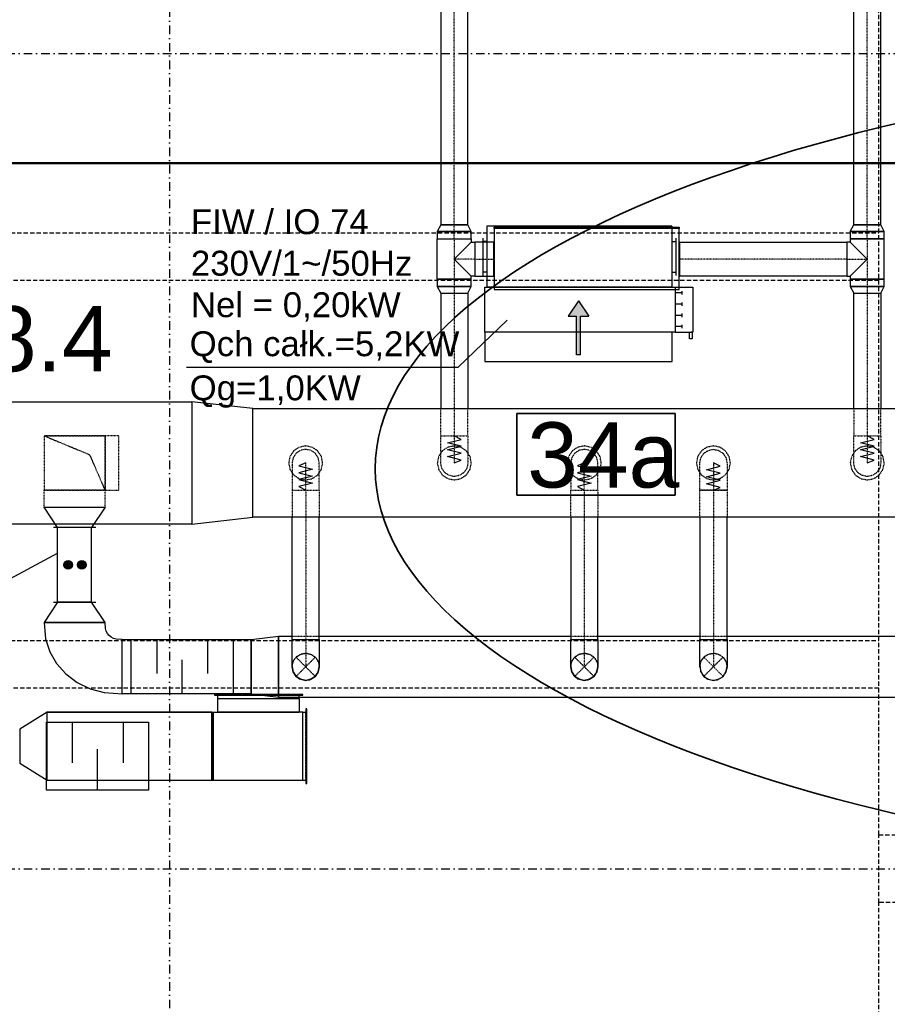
# Model space of a CAD drawing. Header units: centimetres. Extents: x -10729 to 144862, y -4437 to 43656.
# Tile 67 of 148: x 6750 to 7388, y 8500 to 9225. Entities that reach past the tile are written whole.
import ezdxf

# ---------------------------------------------------------------- set-up
doc = ezdxf.new("R2010")
doc.units = ezdxf.units.CM
doc.header["$LTSCALE"] = 0.1
for name, pattern in [('CADVENT_CENTERLINE', [9.9, 7.4, -1, 0.5, -1]), ('CADVENT_HIDDEN', [0.8, 0.25, -0.55]), ('Kondygnacja  -0_5$0$HIDDEN', [9.525, 6.35, -3.175]), ('Kondygnacja  -0_5$0$HIDDEN2', [4.7625, 3.175, -1.5875]), ('Osie rzutów$0$DASHDOT2', [12.7, 6.35, -3.175, 0, -3.175])]:
    doc.linetypes.add(name, pattern=pattern)
for name, color, linetype, lineweight in [('AU opis', 7, 'Continuous', 35), ('AU Sieć LON', 1, 'Continuous', 50), ('AU Strefa obsługiwana', 90, 'Continuous', 35), ('bgde_urządzenia', 3, 'Continuous', 30)]:
    doc.layers.add(name, color=color, linetype=linetype, lineweight=lineweight)
for name, color, linetype in [('AU Szafki Klimakonwektorów', 183, 'Continuous'), ('bgde-nawiewCEN', 7, 'Continuous'), ('bgde-nawiewDETAILS', 1, 'Continuous'), ('bgde-nawiewEXP', 1, 'Continuous'), ('bgde-nawiewHIDDEN', 1, 'Continuous'), ('bgde-wywiewEXP', 5, 'Continuous'), ('bgde-wywiewHIDDEN', 5, 'Continuous'), ('bgde_opis urządzen', 6, 'Continuous'), ('bgde_redukcja', 3, 'Continuous'), ('bgde_tlumik', 6, 'Continuous'), ('bgde_VAV', 4, 'Continuous'), ('Kondygnacja  -0_5$0$ARCH_KONSTR_POWYŻEJ RZUTU', 8, 'Kondygnacja  -0_5$0$HIDDEN'), ('Kondygnacja  -0_5$0$ARCH_KONSTR_POWYŻEJ RZUTU_IST', 8, 'Kondygnacja  -0_5$0$HIDDEN2'), ('Osie rzutów$0$ARCH_INFO_OSIE_IST', 8, 'Osie rzutów$0$DASHDOT2'), ('Osie rzutów$0$ARCH_INFO_OSIE_OPISY_IST', 8, 'Continuous')]:
    doc.layers.add(name, color=color, linetype=linetype)
doc.styles.add('Arial', font='ARIAL.TTF')

# ---------------------------------------------------------------- blocks, each defined once
blk = doc.blocks.new('Osie rzutów')
at = {"layer": 'Osie rzutów$0$ARCH_INFO_OSIE_IST', "ltscale": 10}
for p, q in [((6860, 12510), (6860, 4623.26)), ((4436.04, 9200), (15156.54, 9200)), ((4436.04, 8600), (15156.54, 8600))]:
    blk.add_line(p, q, dxfattribs=at)
blk = doc.blocks.new('Kondygnacja  -0_5$0$konstrukcja istniejąca -0.5')
at = {"layer": 'Kondygnacja  -0_5$0$ARCH_KONSTR_POWYŻEJ RZUTU_IST', "ltscale": 10}
for points in [[(7382, 8625), (7382, 9775)], [(7382, 9032.89), (6338.46, 9032.89), (6338.46, 9067.89), (7382, 9067.89)], [(7538, 8575), (7382, 8575), (7382, 8625), (7538, 8625), (7538, 8575)], [(7382, 7425), (7382, 8575)]]:
    blk.add_lwpolyline(points, dxfattribs=at)
at = {"layer": 'Kondygnacja  -0_5$0$ARCH_KONSTR_POWYŻEJ RZUTU_IST', "ltscale": 10, "elevation": 0}
blk.add_lwpolyline([(7382, 8732.89), (6338.46, 8732.89), (6338.46, 8767.89), (7382, 8767.89)], dxfattribs=at)
blk = doc.blocks.new('06')
at = {"layer": 'bgde_VAV', "color": 3, "linetype": 'Continuous', "lineweight": -2}
for p, q in [((-54870.1, 68405), (-54870.1, 68375)), ((-54320.1, 68375), (-54320.1, 68405)), ((-54870.1, 68375), (-54870.1, 68125)), ((-54320.1, 68125), (-54320.1, 68375)), ((-54870.1, 68125), (-54870.1, 68095)), ((-54320.1, 68095), (-54320.1, 68125))]:
    blk.add_line(p, q, dxfattribs=at)
at = {"layer": 'bgde_VAV', "color": 3, "linetype": 'ByBlock', "lineweight": -2}
for p, q in [((-54320.1, 68375), (-54870.1, 68375)), ((-54320.1, 68125), (-54870.1, 68125))]:
    blk.add_line(p, q, dxfattribs=at)
at = {"layer": 'bgde_VAV', "color": 3, "linetype": 'Continuous', "lineweight": -3}
for p, q in [((-54595.1, 68303.2), (-54613.9, 68329.1)), ((-54595.1, 68303.2), (-54605, 68333.7)), ((-54595.1, 68303.2), (-54595.1, 68335.2)), ((-54595.1, 68303.2), (-54585.2, 68333.7)), ((-54595.1, 68303.2), (-54576.3, 68329.1)), ((-54595.1, 68303.2), (-54627.1, 68303.2)), ((-54595.1, 68303.2), (-54625.5, 68313.1)), ((-54595.1, 68303.2), (-54625.5, 68293.3)), ((-54595.1, 68303.2), (-54621, 68322)), ((-54595.1, 68303.2), (-54621, 68284.4)), ((-54595.1, 68303.2), (-54613.9, 68277.3)), ((-54595.1, 68303.2), (-54605, 68272.8)), ((-54595.1, 68303.2), (-54569.2, 68322)), ((-54595.1, 68303.2), (-54564.7, 68313.1)), ((-54595.1, 68303.2), (-54563.1, 68303.2)), ((-54595.1, 68303.2), (-54564.7, 68293.3)), ((-54595.1, 68303.2), (-54569.2, 68284.4)), ((-54595.1, 68303.2), (-54576.3, 68277.3)), ((-54595.1, 68303.2), (-54585.2, 68272.8)), ((-54595.1, 68303.2), (-54595.1, 68271.2)), ((-54595.1, 68203.2), (-54627.1, 68203.2)), ((-54595.1, 68203.2), (-54625.5, 68213.1)), ((-54595.1, 68203.2), (-54625.5, 68193.3)), ((-54595.1, 68203.2), (-54621, 68222)), ((-54595.1, 68203.2), (-54621, 68184.4)), ((-54595.1, 68203.2), (-54613.9, 68229.1)), ((-54595.1, 68203.2), (-54613.9, 68177.3)), ((-54595.1, 68203.2), (-54605, 68233.7)), ((-54595.1, 68203.2), (-54605, 68172.8)), ((-54595.1, 68203.2), (-54595.1, 68235.2)), ((-54595.1, 68203.2), (-54585.2, 68233.7)), ((-54595.1, 68203.2), (-54576.3, 68229.1)), ((-54595.1, 68203.2), (-54569.2, 68222)), ((-54595.1, 68203.2), (-54564.7, 68213.1)), ((-54595.1, 68203.2), (-54563.1, 68203.2)), ((-54595.1, 68203.2), (-54564.7, 68193.3)), ((-54595.1, 68203.2), (-54569.2, 68184.4)), ((-54595.1, 68203.2), (-54576.3, 68177.3)), ((-54595.1, 68203.2), (-54585.2, 68172.8)), ((-54595.1, 68203.2), (-54595.1, 68171.2))]:
    blk.add_line(p, q, dxfattribs=at)
for centre in [(-54595.1, 68303.2), (-54595.1, 68203.2)]:
    blk.add_ellipse(centre, major_axis=(32, 0), ratio=1, start_param=-1.570796, end_param=4.712389, dxfattribs=at)
blk = doc.blocks.new('t16')
at = {"layer": 'bgde_tlumik'}
for p, q in [((-52686.2, 42704), (-52686.2, 42454)), ((-52311.2, 42704), (-52311.2, 42454)), ((-52498.7, 42304), (-52498.7, 42554))]:
    blk.add_line(p, q, dxfattribs=at)
blk.add_lwpolyline([(-52873.7, 42704), (-52123.7, 42704), (-52123.7, 42304), (-52873.7, 42304)], close=True, dxfattribs=at)
blk = doc.blocks.new('t17')
at = {"layer": 'bgde_tlumik'}
for p, q in [((-53308.2, 42096.5), (-53308.2, 41796.5)), ((-52933.2, 42096.5), (-52933.2, 41796.5)), ((-53120.7, 41596.5), (-53120.7, 41896.5))]:
    blk.add_line(p, q, dxfattribs=at)
blk.add_lwpolyline([(-53495.7, 42096.5), (-52745.7, 42096.5), (-52745.7, 41596.5), (-53495.7, 41596.5)], close=True, dxfattribs=at)

msp = doc.modelspace()

# ---------------------------------------------------------------- hatches: boundary and pattern name
at = {"layer": 'bgde_urządzenia'}
h = msp.add_hatch(color=256, dxfattribs=at)
h.paths.add_polyline_path([(7162.516, 8994.831), (7159.516, 8994.831), (7159.516, 9006.497), (7153.326, 9006.497), (7161.016, 9017.925), (7168.706, 9006.497), (7162.516, 9006.497)])
h.paths.add_polyline_path([(7162.516, 8978.164), (7159.516, 8978.164), (7159.516, 8994.831), (7162.516, 8994.831)])

# ---------------------------------------------------------------- linework, layer by layer
at = {"layer": 'AU opis'}
msp.add_lwpolyline([(7115.755, 8934.942), (7232.144, 8934.942), (7232.144, 8874.934), (7115.755, 8874.934)], close=True, dxfattribs=at)
at = {"layer": 'AU Sieć LON', "color": 1}
msp.add_line((7730.004, 9119.119), (6552.725, 9119.119), dxfattribs=at)
at = {"layer": 'AU Strefa obsługiwana'}
msp.add_ellipse((7856.68, 8894.326), major_axis=(845.197, 0), ratio=0.3589101, dxfattribs=at)
at = {"layer": 'bgde-nawiewCEN', "linetype": 'CADVENT_CENTERLINE', "ltscale": 0.06}
for p, q in [((7069.668, 9073.74), (7069.668, 9477.811)), ((7373.494, 9073.74), (7373.494, 9477.811)), ((7069.668, 9063.44), (7069.668, 9073.74)), ((7373.494, 9063.44), (7373.494, 9073.74)), ((7069.668, 9063.44), (7069.668, 9048.64)), ((7373.494, 9063.44), (7373.494, 9048.64)), ((7069.668, 9048.64), (7069.668, 9033.84)), ((7084.668, 9048.64), (7069.668, 9048.64)), ((7084.668, 9048.64), (7098.668, 9048.64)), ((7099.068, 9048.64), (7098.668, 9048.64)), ((7235.068, 9048.64), (7235.468, 9048.64)), ((7358.494, 9048.64), (7235.468, 9048.64)), ((7358.494, 9048.64), (7373.494, 9048.64)), ((7373.494, 9048.64), (7373.494, 9033.84)), ((7069.668, 9033.84), (7069.668, 9023.54)), ((7373.494, 9033.84), (7373.494, 9023.54)), ((7069.668, 9023.54), (7069.668, 8918.603)), ((7373.494, 9023.54), (7373.494, 8918.603)), ((7069.668, 8918.603), (7069.668, 8916.734)), ((7069.668, 8916.734), (7069.668, 8911.623)), ((7373.494, 8918.603), (7373.494, 8916.734)), ((7373.494, 8916.734), (7373.494, 8911.623)), ((7069.668, 8911.623), (7069.668, 8908.843)), ((7069.668, 8908.843), (7069.668, 8906.491)), ((7069.668, 8906.491), (7069.668, 8904.529)), ((7373.494, 8911.623), (7373.494, 8908.843)), ((7373.494, 8908.843), (7373.494, 8906.491)), ((7373.494, 8906.491), (7373.494, 8904.529)), ((6960.301, 8898.556), (6960.301, 8898.603)), ((6960.301, 8898.443), (6960.301, 8898.556)), ((6960.301, 8898.224), (6960.301, 8898.443)), ((6960.301, 8897.863), (6960.301, 8898.224)), ((6960.301, 8897.323), (6960.301, 8897.863)), ((7069.668, 8904.529), (7069.668, 8902.923)), ((7069.668, 8902.923), (7069.668, 8901.637)), ((7069.668, 8901.637), (7069.668, 8900.636)), ((7069.668, 8900.636), (7069.668, 8899.883)), ((7069.668, 8899.883), (7069.668, 8899.344)), ((7069.668, 8899.344), (7069.668, 8898.983)), ((7069.668, 8898.983), (7069.668, 8898.763)), ((7069.668, 8898.763), (7069.668, 8898.651)), ((7069.668, 8898.651), (7069.668, 8898.603)), ((7165.301, 8898.556), (7165.301, 8898.603)), ((7165.301, 8898.443), (7165.301, 8898.556)), ((7165.301, 8898.224), (7165.301, 8898.443)), ((7165.301, 8897.863), (7165.301, 8898.224)), ((7165.301, 8897.323), (7165.301, 8897.863)), ((7260.301, 8898.606), (7260.301, 8898.558)), ((7260.301, 8898.558), (7260.301, 8898.446)), ((7260.301, 8898.446), (7260.301, 8898.226)), ((7260.301, 8898.226), (7260.301, 8897.865)), ((7260.301, 8897.865), (7260.301, 8897.326)), ((7373.494, 8904.529), (7373.494, 8902.923)), ((7373.494, 8902.923), (7373.494, 8901.637)), ((7373.494, 8901.637), (7373.494, 8900.636)), ((7373.494, 8900.636), (7373.494, 8899.883)), ((7373.494, 8899.883), (7373.494, 8899.344)), ((7373.494, 8899.344), (7373.494, 8898.983)), ((7373.494, 8898.983), (7373.494, 8898.763)), ((7373.494, 8898.763), (7373.494, 8898.651)), ((7373.494, 8898.651), (7373.494, 8898.603)), ((6960.301, 8896.571), (6960.301, 8897.323)), ((6960.301, 8895.569), (6960.301, 8896.571)), ((6960.301, 8894.283), (6960.301, 8895.569)), ((6960.301, 8892.677), (6960.301, 8894.283)), ((6960.301, 8890.716), (6960.301, 8892.677)), ((6960.301, 8888.363), (6960.301, 8890.716)), ((7165.301, 8896.571), (7165.301, 8897.323)), ((7165.301, 8895.569), (7165.301, 8896.571)), ((7165.301, 8894.283), (7165.301, 8895.569)), ((7165.301, 8892.677), (7165.301, 8894.283)), ((7165.301, 8890.716), (7165.301, 8892.677)), ((7165.301, 8888.363), (7165.301, 8890.716)), ((7260.301, 8897.326), (7260.301, 8896.573)), ((7260.301, 8896.573), (7260.301, 8895.572)), ((7260.301, 8895.572), (7260.301, 8894.286)), ((7260.301, 8894.286), (7260.301, 8892.68)), ((7260.301, 8892.68), (7260.301, 8890.718)), ((7260.301, 8890.718), (7260.301, 8888.366)), ((6960.301, 8885.584), (6960.301, 8888.363)), ((6960.301, 8880.473), (6960.301, 8885.584)), ((7165.301, 8885.584), (7165.301, 8888.363)), ((7165.301, 8880.473), (7165.301, 8885.584)), ((7260.301, 8888.366), (7260.301, 8885.586)), ((7260.301, 8885.586), (7260.301, 8880.475)), ((6960.301, 8878.603), (6960.301, 8880.473)), ((6960.301, 8878.603), (6960.301, 8768.612)), ((7165.301, 8878.603), (7165.301, 8880.473)), ((7165.301, 8878.603), (7165.301, 8768.612)), ((7260.301, 8880.475), (7260.301, 8878.606)), ((7260.301, 8878.606), (7260.301, 8768.612)), ((6960.301, 8768.612), (6960.301, 8748.612)), ((7165.301, 8768.612), (7165.301, 8748.612)), ((7260.301, 8768.612), (7260.301, 8748.612))]:
    msp.add_line(p, q, dxfattribs=at)
at = {"layer": 'bgde-nawiewDETAILS', "linetype": 'CADVENT_HIDDEN', "extrusion": (1, 0, 0)}
for p in [(6767.797, 8918.598), (6812.797, 8878.598)]:
    msp.add_line(p, (6801.547, 8904.598), dxfattribs=at)
at = {"layer": 'bgde-nawiewDETAILS', "linetype": 'CADVENT_HIDDEN'}
for p, q in [((6953.23, 8741.541), (6967.372, 8755.683)), ((6953.23, 8755.683), (6967.372, 8741.541)), ((7158.23, 8741.541), (7172.372, 8755.683)), ((7158.23, 8755.683), (7172.372, 8741.541)), ((7253.23, 8741.541), (7267.372, 8755.683)), ((7253.23, 8755.683), (7267.372, 8741.541))]:
    msp.add_line(p, q, dxfattribs=at)
at = {"layer": 'bgde-nawiewEXP', "linetype": 'Continuous'}
for points in [[(7059.668, 9458.601), (7059.668, 9073.74), (7079.668, 9073.74), (7079.668, 9458.601)], [(7360.994, 9068.925), (7385.994, 9068.925), (7383.494, 9073.74), (7383.494, 9073.74), (7363.494, 9073.74), (7363.494, 9458.601)], [(7360.994, 9068.925), (7363.494, 9073.74), (7383.494, 9073.74), (7383.494, 9458.601)], [(7057.168, 9033.84), (7057.168, 9063.44), (7082.168, 9063.44), (7082.168, 9068.925), (7057.168, 9068.925), (7057.168, 9063.44), (7082.168, 9063.44), (7082.168, 9061.14)], [(7057.168, 9033.84), (7082.168, 9033.84), (7082.168, 9036.14), (7069.668, 9048.64), (7082.168, 9061.14), (7084.668, 9061.14), (7084.668, 9036.14), (7082.168, 9036.14)], [(7098.668, 9036.14), (7098.668, 9061.14), (7099.068, 9061.14)], [(7235.068, 9036.14), (7235.468, 9036.14), (7235.468, 9061.14), (7235.068, 9061.14)], [(7360.994, 9036.14), (7373.494, 9048.64), (7360.994, 9061.14)], [(7098.668, 9036.14), (7099.068, 9036.14)], [(7059.668, 9023.54), (7059.668, 8938.585)], [(7059.668, 9023.54), (7079.668, 9023.54), (7079.668, 8938.585)], [(7363.494, 8938.585), (7363.494, 9023.54), (7383.494, 9023.54), (7383.494, 8938.585)], [(7965.424, 8858.585), (6921.502, 8858.585), (6921.502, 8938.585), (7965.424, 8938.585)], [(6767.797, 8866.098), (6767.797, 8866.098), (6812.797, 8866.098), (6812.797, 8866.098)], [(6950.301, 8768.612), (6970.301, 8768.612), (6970.301, 8858.585)], [(6950.301, 8768.612), (6950.301, 8858.585)], [(7155.301, 8858.585), (7155.301, 8768.612), (7175.301, 8768.612), (7175.301, 8858.585)], [(7250.301, 8858.585), (7250.301, 8768.612), (7270.301, 8768.612), (7270.301, 8858.585)], [(6920.305, 8728.612), (6920.305, 8768.612), (6940.305, 8771.112), (6940.305, 8726.112), (7856.614, 8726.112), (7856.614, 8771.112), (7896.614, 8758.612), (7896.614, 8748.612), (7856.614, 8771.112), (7775.301, 8771.112)], [(6920.305, 8728.612), (6940.305, 8726.112), (6940.305, 8771.112), (6950.301, 8771.112)], [(6970.301, 8771.112), (7155.301, 8771.112)], [(7175.301, 8771.112), (7250.301, 8771.112)], [(7250.301, 8748.612), (7250.301, 8768.612), (7270.301, 8768.612), (7270.301, 8748.612), (7269.54, 8744.785), (7269.183, 8744.251)], [(7270.301, 8771.112), (7490.666, 8771.112)], [(6950.301, 8748.612), (6950.798, 8746.112)], [(6950.485, 8748.168), (6950.755, 8745.633), (6952.621, 8742.207), (6953.121, 8741.804)], [(6967.556, 8741.985), (6969.157, 8743.968), (6970.26, 8747.711), (6970.192, 8748.35)], [(6969.183, 8744.251), (6969.54, 8744.785), (6970.301, 8748.612)], [(7155.301, 8748.612), (7155.786, 8746.173)], [(7155.489, 8748.158), (7155.739, 8745.684), (7157.588, 8742.248), (7158.116, 8741.817)], [(7172.56, 8741.995), (7174.132, 8743.921), (7175.255, 8747.658), (7175.187, 8748.336)], [(7174.161, 8744.218), (7174.54, 8744.785), (7175.301, 8748.612)], [(7250.301, 8748.612), (7250.798, 8746.112)], [(7250.301, 8748.612), (7251.062, 8744.785), (7250.937, 8745.415)], [(7250.485, 8748.168), (7250.755, 8745.633), (7252.621, 8742.207), (7253.121, 8741.804)], [(7264.128, 8739.373), (7267.372, 8741.541), (7269.54, 8744.785), (7270.301, 8748.612)], [(7267.556, 8741.985), (7269.157, 8743.968), (7270.26, 8747.711), (7270.192, 8748.35)], [(6950.937, 8745.415), (6951.062, 8744.785), (6953.23, 8741.541), (6955.349, 8740.125)], [(6953.674, 8741.357), (6955.657, 8739.756), (6959.4, 8738.653), (6960.038, 8738.721)], [(6955.94, 8739.73), (6956.474, 8739.373), (6960.301, 8738.612), (6962.801, 8739.109)], [(6960.745, 8738.796), (6963.28, 8739.066), (6966.706, 8740.933), (6967.11, 8741.432)], [(6963.498, 8739.248), (6964.128, 8739.373), (6967.372, 8741.541), (6968.788, 8743.66)], [(7155.929, 8745.454), (7156.062, 8744.785), (7158.23, 8741.541), (7160.297, 8740.16)], [(7158.684, 8741.353), (7160.61, 8739.781), (7164.347, 8738.658), (7165.025, 8738.726)], [(7160.907, 8739.752), (7161.474, 8739.373), (7165.301, 8738.612), (7167.74, 8739.097)], [(7165.755, 8738.8), (7168.229, 8739.05), (7171.665, 8740.899), (7172.096, 8741.427)], [(7168.459, 8739.24), (7169.128, 8739.373), (7172.372, 8741.541), (7173.754, 8743.609)], [(7251.062, 8744.785), (7253.23, 8741.541), (7255.349, 8740.125)], [(7251.062, 8744.785), (7253.23, 8741.541), (7256.474, 8739.373), (7255.94, 8739.73)], [(7253.674, 8741.357), (7255.657, 8739.756), (7259.4, 8738.653), (7260.038, 8738.721)], [(7256.474, 8739.373), (7260.301, 8738.612), (7262.801, 8739.109)], [(7256.474, 8739.373), (7260.301, 8738.612), (7264.128, 8739.373), (7263.498, 8739.248)], [(7260.745, 8738.796), (7263.28, 8739.066), (7266.706, 8740.933), (7267.11, 8741.432)], [(7264.128, 8739.373), (7267.372, 8741.541), (7268.788, 8743.66)]]:
    msp.add_lwpolyline(points, dxfattribs=at)
for points in [[(7057.168, 9068.925), (7082.168, 9068.925), (7079.668, 9073.74), (7059.668, 9073.74)], [(7099.068, 9026.14), (7235.068, 9026.14), (7235.068, 9071.14), (7099.068, 9071.14), (7099.068, 9072.14), (7235.068, 9072.14), (7235.068, 9071.14), (7099.068, 9071.14)], [(7360.994, 9063.44), (7385.994, 9063.44), (7385.994, 9068.925), (7360.994, 9068.925)], [(7084.668, 9036.14), (7098.668, 9036.14), (7098.668, 9061.14), (7084.668, 9061.14), (7084.668, 9037.092)], [(7235.468, 9036.14), (7235.468, 9061.14), (7358.494, 9061.14), (7358.494, 9036.14)], [(7358.494, 9036.14), (7360.994, 9036.14), (7360.994, 9033.84), (7385.994, 9033.84), (7385.994, 9063.44), (7360.994, 9063.44), (7360.994, 9061.14), (7358.494, 9061.14), (7358.494, 9037.092)], [(7057.168, 9028.356), (7082.168, 9028.356), (7082.168, 9033.84), (7057.168, 9033.84)], [(7057.168, 9028.356), (7059.668, 9023.54), (7079.668, 9023.54), (7082.168, 9028.356), (7058.119, 9028.356)], [(7360.994, 9028.356), (7385.994, 9028.356), (7385.994, 9033.84), (7360.994, 9033.84)], [(7360.994, 9028.356), (7363.494, 9023.54), (7383.494, 9023.54), (7385.994, 9028.356), (7361.945, 9028.356)], [(6711.104, 8853.585), (6711.104, 8943.585), (6876.502, 8943.585), (6876.502, 8853.585), (6921.502, 8858.585), (6921.502, 8938.585), (6876.502, 8943.585), (6876.502, 8853.585)], [(6812.797, 8866.098), (6802.797, 8851.112), (6777.797, 8851.112), (6767.797, 8866.098)], [(6812.797, 8781.112), (6802.797, 8796.112), (6777.797, 8796.112), (6767.797, 8781.112)], [(6767.797, 8781.112), (6768.854, 8769.033), (6771.984, 8759.612), (6777.066, 8750.93), (6783.906, 8743.321), (6792.241, 8737.075), (6801.75, 8732.435), (6812.067, 8729.577), (6825.297, 8728.612), (6825.297, 8768.612), (6820.846, 8768.804), (6818.97, 8769.373), (6817.241, 8770.298), (6815.726, 8771.541), (6814.482, 8773.057), (6813.558, 8774.786), (6812.989, 8776.662), (6812.797, 8781.112), (6790.297, 8781.112)], [(6825.297, 8728.612), (6825.297, 8768.612), (6920.305, 8768.612), (6920.305, 8728.612)], [(6950.301, 8748.612), (6950.301, 8768.612), (6970.301, 8768.612), (6970.301, 8748.612), (6969.54, 8744.785), (6967.372, 8741.541), (6964.128, 8739.373), (6960.301, 8738.612), (6956.474, 8739.373), (6953.23, 8741.541), (6951.062, 8744.785)], [(7155.301, 8748.612), (7155.301, 8768.612), (7175.301, 8768.612), (7175.301, 8748.612), (7174.54, 8744.785), (7172.372, 8741.541), (7169.128, 8739.373), (7165.301, 8738.612), (7161.474, 8739.373), (7158.23, 8741.541), (7156.062, 8744.785)]]:
    msp.add_lwpolyline(points, close=True, dxfattribs=at)
at = {"layer": 'bgde-nawiewHIDDEN', "linetype": 'CADVENT_HIDDEN'}
for points in [[(7099.068, 9036.14), (7099.068, 9061.14)], [(7235.068, 9036.14), (7235.068, 9061.14)], [(7059.668, 8918.603), (7079.668, 8918.603), (7079.668, 8938.585)], [(7059.668, 8918.603), (7059.668, 8938.585)], [(7363.494, 8938.585), (7363.494, 8918.603), (7383.494, 8918.603), (7383.494, 8938.585)], [(6767.797, 8918.598), (6767.797, 8918.598), (6812.797, 8918.598), (6812.797, 8878.598), (6767.797, 8878.598), (6767.797, 8878.598)], [(6767.797, 8918.598), (6767.797, 8878.598)], [(6767.797, 8878.406), (6767.797, 8878.598), (6822.797, 8878.598), (6822.797, 8918.598), (6767.797, 8918.598), (6767.797, 8878.598), (6767.797, 8878.598)], [(6767.797, 8866.098), (6812.797, 8866.098), (6812.797, 8878.598)], [(6767.797, 8878.598), (6767.797, 8878.406)], [(6767.797, 8866.098), (6767.797, 8878.406)], [(6950.301, 8878.603), (6950.301, 8858.585)], [(6950.301, 8878.603), (6970.301, 8878.603), (6970.301, 8858.585)], [(7155.301, 8858.585), (7155.301, 8878.603), (7175.301, 8878.603), (7175.301, 8858.585)], [(7250.301, 8858.585), (7250.301, 8878.606), (7270.301, 8878.606), (7270.301, 8858.585)], [(6767.797, 8866.098), (6767.797, 8866.098), (6812.797, 8866.098), (6812.797, 8866.098)], [(6950.301, 8771.112), (6970.301, 8771.112)], [(7155.301, 8771.112), (7175.301, 8771.112)], [(7250.301, 8771.112), (7270.301, 8771.112)], [(6950.301, 8748.612), (6951.062, 8752.439), (6953.23, 8755.683), (6956.474, 8757.851), (6960.301, 8758.612), (6964.128, 8757.851), (6967.372, 8755.683), (6969.54, 8752.439), (6970.301, 8748.612)], [(6950.342, 8749.513), (6951.445, 8753.256), (6953.896, 8756.292), (6957.322, 8758.158), (6961.202, 8758.571), (6964.945, 8757.469), (6967.98, 8755.017), (6969.847, 8751.591), (6970.192, 8748.35)], [(7155.301, 8748.612), (7156.062, 8752.439), (7158.23, 8755.683), (7161.474, 8757.851), (7165.301, 8758.612), (7169.128, 8757.851), (7172.372, 8755.683), (7174.54, 8752.439), (7175.301, 8748.612)], [(7155.347, 8749.566), (7156.469, 8753.303), (7158.937, 8756.326), (7162.373, 8758.174), (7166.255, 8758.567), (7169.992, 8757.444), (7173.014, 8754.976), (7174.863, 8751.54), (7175.187, 8748.336)], [(7250.301, 8748.612), (7251.062, 8752.439), (7253.23, 8755.683), (7256.474, 8757.851), (7260.301, 8758.612), (7264.128, 8757.851), (7267.372, 8755.683), (7269.54, 8752.439), (7270.301, 8748.612)], [(7250.342, 8749.513), (7251.445, 8753.256), (7253.896, 8756.292), (7257.322, 8758.158), (7261.202, 8758.571), (7264.945, 8757.469), (7267.98, 8755.017), (7269.847, 8751.591), (7270.192, 8748.35)], [(6950.342, 8749.513), (6950.485, 8748.168)], [(6950.798, 8746.112), (6950.937, 8745.415)], [(7155.347, 8749.566), (7155.489, 8748.158)], [(7155.786, 8746.173), (7155.929, 8745.454)], [(7250.342, 8749.513), (7250.485, 8748.168)], [(7250.798, 8746.112), (7250.937, 8745.415)], [(6953.121, 8741.804), (6953.674, 8741.357)], [(6955.349, 8740.125), (6955.94, 8739.73)], [(6960.038, 8738.721), (6960.745, 8738.796)], [(6962.801, 8739.109), (6963.498, 8739.248)], [(6967.11, 8741.432), (6967.556, 8741.985)], [(6968.788, 8743.66), (6969.183, 8744.251)], [(7158.116, 8741.817), (7158.684, 8741.353)], [(7160.297, 8740.16), (7160.907, 8739.752)], [(7165.025, 8738.726), (7165.755, 8738.8)], [(7167.74, 8739.097), (7168.459, 8739.24)], [(7172.096, 8741.427), (7172.56, 8741.995)], [(7173.754, 8743.609), (7174.161, 8744.218)], [(7253.121, 8741.804), (7253.674, 8741.357)], [(7255.349, 8740.125), (7255.94, 8739.73)], [(7260.038, 8738.721), (7260.745, 8738.796)], [(7262.801, 8739.109), (7263.498, 8739.248)], [(7267.11, 8741.432), (7267.556, 8741.985)], [(7268.788, 8743.66), (7269.183, 8744.251)]]:
    msp.add_lwpolyline(points, dxfattribs=at)
for points in [[(6767.797, 8878.598), (6812.797, 8878.598), (6812.797, 8918.598), (6767.797, 8918.598)], [(7059.668, 8898.603), (7059.668, 8918.603), (7079.668, 8918.603), (7079.668, 8898.603), (7078.906, 8894.776), (7076.739, 8891.532), (7073.494, 8889.364), (7069.668, 8888.603), (7065.841, 8889.364), (7062.596, 8891.532), (7060.429, 8894.776)], [(7363.494, 8898.603), (7363.494, 8918.603), (7383.494, 8918.603), (7383.494, 8898.603), (7382.733, 8894.776), (7380.565, 8891.532), (7377.321, 8889.364), (7373.494, 8888.603), (7369.667, 8889.364), (7366.423, 8891.532), (7364.255, 8894.776)], [(6947.801, 8898.603), (6948.752, 8893.82), (6951.462, 8889.764), (6955.517, 8887.055), (6960.301, 8886.103), (6965.084, 8887.055), (6969.14, 8889.764), (6971.849, 8893.82), (6972.801, 8898.603), (6971.849, 8903.387), (6969.14, 8907.442), (6965.084, 8910.152), (6960.301, 8911.103), (6955.517, 8910.152), (6951.462, 8907.442), (6948.752, 8903.387)], [(6947.801, 8898.603), (6948.752, 8893.82), (6951.462, 8889.764), (6955.517, 8887.055), (6960.301, 8886.103), (6965.084, 8887.055), (6969.14, 8889.764), (6971.849, 8893.82), (6972.801, 8898.603), (6971.849, 8903.387), (6969.14, 8907.442), (6965.084, 8910.152), (6960.301, 8911.103), (6955.517, 8910.152), (6951.462, 8907.442), (6948.752, 8903.387)], [(6950.301, 8896.571), (6950.301, 8878.603), (6970.301, 8878.603), (6970.301, 8898.603), (6969.54, 8902.43), (6967.372, 8905.674), (6964.128, 8907.842), (6960.301, 8908.603), (6956.474, 8907.842), (6953.23, 8905.674), (6951.062, 8902.43), (6950.301, 8898.603), (6950.301, 8897.323)], [(7057.168, 8898.603), (7058.119, 8893.82), (7060.829, 8889.764), (7064.884, 8887.055), (7069.668, 8886.103), (7074.451, 8887.055), (7078.506, 8889.764), (7081.216, 8893.82), (7082.168, 8898.603), (7081.216, 8903.387), (7078.506, 8907.442), (7074.451, 8910.152), (7069.668, 8911.103), (7064.884, 8910.152), (7060.829, 8907.442), (7058.119, 8903.387)], [(7057.168, 8898.603), (7058.119, 8893.82), (7060.829, 8889.764), (7064.884, 8887.055), (7069.668, 8886.103), (7074.451, 8887.055), (7078.506, 8889.764), (7081.216, 8893.82), (7082.168, 8898.603), (7081.216, 8903.387), (7078.506, 8907.442), (7074.451, 8910.152), (7069.668, 8911.103), (7064.884, 8910.152), (7060.829, 8907.442), (7058.119, 8903.387)], [(7152.801, 8898.603), (7153.752, 8893.82), (7156.462, 8889.764), (7160.517, 8887.055), (7165.301, 8886.103), (7170.084, 8887.055), (7174.14, 8889.764), (7176.849, 8893.82), (7177.801, 8898.603), (7176.849, 8903.387), (7174.14, 8907.442), (7170.084, 8910.152), (7165.301, 8911.103), (7160.517, 8910.152), (7156.462, 8907.442), (7153.752, 8903.387)], [(7152.801, 8898.603), (7153.752, 8893.82), (7156.462, 8889.764), (7160.517, 8887.055), (7165.301, 8886.103), (7170.084, 8887.055), (7174.14, 8889.764), (7176.849, 8893.82), (7177.801, 8898.603), (7176.849, 8903.387), (7174.14, 8907.442), (7170.084, 8910.152), (7165.301, 8911.103), (7160.517, 8910.152), (7156.462, 8907.442), (7153.752, 8903.387)], [(7155.301, 8878.603), (7175.301, 8878.603), (7175.301, 8898.603), (7174.54, 8902.43), (7172.372, 8905.674), (7169.128, 8907.842), (7165.301, 8908.603), (7161.474, 8907.842), (7158.23, 8905.674), (7156.062, 8902.43), (7155.301, 8898.603), (7155.301, 8880.473)], [(7247.801, 8898.606), (7248.752, 8893.822), (7251.462, 8889.767), (7255.517, 8887.057), (7260.301, 8886.106), (7265.084, 8887.057), (7269.14, 8889.767), (7271.849, 8893.822), (7272.801, 8898.606), (7271.849, 8903.389), (7269.14, 8907.445), (7265.084, 8910.154), (7260.301, 8911.106), (7255.517, 8910.154), (7251.462, 8907.445), (7248.752, 8903.389)], [(7247.801, 8898.606), (7248.752, 8893.822), (7251.462, 8889.767), (7255.517, 8887.057), (7260.301, 8886.106), (7265.084, 8887.057), (7269.14, 8889.767), (7271.849, 8893.822), (7272.801, 8898.606), (7271.849, 8903.389), (7269.14, 8907.445), (7265.084, 8910.154), (7260.301, 8911.106), (7255.517, 8910.154), (7251.462, 8907.445), (7248.752, 8903.389)], [(7250.301, 8892.68), (7250.301, 8898.606), (7251.062, 8902.433), (7253.23, 8905.677), (7256.474, 8907.844), (7260.301, 8908.606), (7264.128, 8907.844), (7267.372, 8905.677), (7269.54, 8902.433), (7270.301, 8898.606), (7270.301, 8878.606), (7250.301, 8878.606), (7250.301, 8890.718)], [(7360.994, 8898.603), (7361.945, 8893.82), (7364.655, 8889.764), (7368.71, 8887.055), (7373.494, 8886.103), (7378.277, 8887.055), (7382.333, 8889.764), (7385.042, 8893.82), (7385.994, 8898.603), (7385.042, 8903.387), (7382.333, 8907.442), (7378.277, 8910.152), (7373.494, 8911.103), (7368.71, 8910.152), (7364.655, 8907.442), (7361.945, 8903.387)], [(7360.994, 8898.603), (7361.945, 8893.82), (7364.655, 8889.764), (7368.71, 8887.055), (7373.494, 8886.103), (7378.277, 8887.055), (7382.333, 8889.764), (7385.042, 8893.82), (7385.994, 8898.603), (7385.042, 8903.387), (7382.333, 8907.442), (7378.277, 8910.152), (7373.494, 8911.103), (7368.71, 8910.152), (7364.655, 8907.442), (7361.945, 8903.387)]]:
    msp.add_lwpolyline(points, close=True, dxfattribs=at)
at = {"layer": 'bgde-nawiewHIDDEN'}
for points in [[(7069.668, 8898.603), (7074.668, 8900.733), (7064.668, 8903.269), (7074.668, 8905.791), (7064.668, 8908.32), (7074.668, 8910.873), (7064.668, 8913.409), (7074.668, 8915.955), (7069.668, 8918.603)], [(7373.494, 8898.603), (7378.494, 8900.733), (7368.494, 8903.269), (7378.494, 8905.791), (7368.494, 8908.32), (7378.494, 8910.873), (7368.494, 8913.409), (7378.494, 8915.955), (7373.494, 8918.603)], [(6960.301, 8898.603), (6955.301, 8896.473), (6965.301, 8893.937), (6955.301, 8891.415), (6965.301, 8888.887), (6955.301, 8886.333), (6965.301, 8883.797), (6955.301, 8881.252), (6960.301, 8878.603)], [(7165.301, 8898.603), (7160.301, 8896.473), (7170.301, 8893.937), (7160.301, 8891.415), (7170.301, 8888.887), (7160.301, 8886.333), (7170.301, 8883.797), (7160.301, 8881.252), (7165.301, 8878.603)], [(7260.301, 8878.606), (7265.301, 8880.615), (7255.301, 8883.225), (7265.301, 8885.828), (7255.301, 8888.454), (7265.301, 8891.061), (7255.301, 8893.603), (7265.301, 8896.106), (7260.301, 8898.606)]]:
    msp.add_lwpolyline(points, dxfattribs=at)
at = {"layer": 'bgde-wywiewEXP', "linetype": 'Continuous'}
for points in [[(6770.064, 8665.25), (6891.246, 8665.25), (6891.246, 8715.25), (6892.246, 8715.25), (6892.246, 8665.25), (6958.129, 8665.25), (6958.129, 8715.25), (6895.629, 8715.25), (6895.629, 8725.25), (6955.629, 8725.25), (6955.629, 8715.25)], [(6895.629, 8725.25), (6955.629, 8725.25), (6955.629, 8727.65)], [(6895.629, 8725.25), (6895.629, 8727.65)], [(6770.064, 8715.25), (6891.246, 8715.25)], [(6891.246, 8715.25), (6770.064, 8715.25)], [(6891.246, 8665.25), (6892.246, 8665.25), (6892.246, 8715.25), (6955.629, 8715.25)], [(6958.129, 8665.25), (6958.129, 8715.25), (6960.529, 8715.25)], [(6958.129, 8665.25), (6960.529, 8665.25)]]:
    msp.add_lwpolyline(points, dxfattribs=at)
for points in [[(6893.129, 8727.65), (6958.129, 8727.65), (6958.129, 8728.25), (6893.129, 8728.25)], [(6960.529, 8662.75), (6961.129, 8662.75), (6961.129, 8717.75), (6960.529, 8717.75)], [(6770.064, 8715.25), (6750.064, 8702.75), (6750.064, 8677.75), (6770.064, 8665.25)]]:
    msp.add_lwpolyline(points, close=True, dxfattribs=at)
at = {"layer": 'bgde-wywiewHIDDEN', "linetype": 'CADVENT_HIDDEN'}
for points in [[(6893.129, 8727.65), (6955.629, 8727.65), (6895.629, 8727.65), (6958.129, 8727.65), (6958.129, 8728.25), (6893.129, 8728.25)], [(6893.129, 8727.65), (6893.129, 8727.65)], [(6895.629, 8725.25), (6895.629, 8725.25)], [(6960.529, 8717.75), (6960.529, 8717.75)], [(6958.129, 8665.25), (6958.129, 8665.25)]]:
    msp.add_lwpolyline(points, close=True, dxfattribs=at)
for points in [[(6895.629, 8725.25), (6955.629, 8725.25), (6955.629, 8727.65)], [(6895.629, 8725.25), (6895.629, 8727.65)], [(6958.129, 8665.25), (6958.129, 8715.25), (6960.529, 8715.25), (6960.529, 8665.25), (6960.529, 8715.25), (6960.529, 8662.75), (6961.129, 8662.75), (6961.129, 8717.75), (6960.529, 8717.75), (6960.529, 8715.25)], [(6891.246, 8665.25), (6891.246, 8715.25)], [(6958.129, 8665.25), (6960.529, 8665.25)]]:
    msp.add_lwpolyline(points, dxfattribs=at)
at = {"layer": 'bgde_opis urządzen'}
for p in [(7108.588, 9003.629, -170.95), (6872.545, 8969.186, 1188.109)]:
    msp.add_line(p, (7072.432, 8969.186, 1188.109), dxfattribs=at)
at = {"layer": 'bgde_urządzenia'}
for p, q in [((7093.616, 9072.831, 94.5), (7093.616, 9027.831, 94.5)), ((7229.616, 9072.831, 94.5), (7093.616, 9072.831, 94.5)), ((7229.616, 9072.831, 94.5), (7229.616, 9027.831, 94.5)), ((7090.616, 9064.081, 94.5), (7090.616, 9036.581, 94.5)), ((7093.616, 9061.581, 94.5), (7090.616, 9061.581, 94.5)), ((7229.616, 9061.581, 94.5), (7232.616, 9061.581, 94.5)), ((7232.616, 9064.081, 94.5), (7232.616, 9036.581, 94.5)), ((7093.616, 9039.081, 94.5), (7090.616, 9039.081, 94.5)), ((7229.616, 9039.081, 94.5), (7232.616, 9039.081, 94.5)), ((7092.116, 8994.831, 94.5), (7092.116, 9027.831, 94.5)), ((7092.116, 9027.831, 94.5), (7232.116, 9027.831, 94.5)), ((7229.616, 9027.831, 94.5), (7093.616, 9027.831, 94.5)), ((7232.116, 9027.831, 94.5), (7232.116, 8994.831, 94.5)), ((7232.116, 9027.831, 94.5), (7245.116, 9027.831, 94.5)), ((7237.316, 9023.706, 94.5), (7232.116, 9023.706, 94.5)), ((7237.316, 9022.456, 94.5), (7237.316, 9024.956, 94.5)), ((7245.116, 9027.831, 94.5), (7245.116, 8994.831, 94.5)), ((7161.016, 9017.925, 94.5), (7153.326, 9006.497, 94.5)), ((7161.016, 9017.925, 94.5), (7168.706, 9006.497, 94.5)), ((7237.316, 9015.456, 94.5), (7232.116, 9015.456, 94.5)), ((7237.316, 9014.206, 94.5), (7237.316, 9016.706, 94.5)), ((7153.326, 9006.497, 94.5), (7159.516, 9006.497, 94.5)), ((7159.516, 8978.164, 94.5), (7159.516, 9006.497, 94.5)), ((7162.516, 8978.164, 94.5), (7162.516, 9006.497, 94.5)), ((7162.516, 9006.497, 94.5), (7168.706, 9006.497, 94.5)), ((7237.316, 9007.206, 94.5), (7232.116, 9007.206, 94.5)), ((7237.316, 9005.956, 94.5), (7237.316, 9008.456, 94.5)), ((7237.316, 8997.706, 94.5), (7237.316, 9000.206, 94.5)), ((7229.916, 8994.831, 94.5), (7092.116, 8994.831, 94.5)), ((7092.116, 8994.831, 94.5), (7092.116, 8973.331, 94.5)), ((7229.916, 8973.331, 94.5), (7229.916, 8994.831, 94.5)), ((7232.116, 8994.831, 94.5), (7229.916, 8994.831, 94.5)), ((7237.316, 8998.956, 94.5), (7232.116, 8998.956, 94.5)), ((7232.116, 8994.831, 94.5), (7245.116, 8994.831, 94.5)), ((7242.616, 8989.831, 94.5), (7242.616, 8994.831, 94.5)), ((7245.116, 8994.831, 94.5), (7243.616, 8994.831, 94.5)), ((7244.616, 8994.831, 94.5), (7244.616, 8989.831, 94.5)), ((7244.616, 8989.831, 94.5), (7242.616, 8989.831, 94.5)), ((7162.516, 8978.164, 94.5), (7159.516, 8978.164, 94.5)), ((7092.116, 8973.331, 94.5), (7229.916, 8973.331, 94.5))]:
    msp.add_line(p, q, dxfattribs=at)
at = {"layer": 'bgde_VAV'}
msp.add_line((6730.971, 8807.189, 2.142), (6777.797, 8832.1), dxfattribs=at)

# ---------------------------------------------------------------- block references
at = {"layer": 'bgde_redukcja', "xscale": 0.09999999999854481, "yscale": 0.09999999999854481, "zscale": 0.1, "rotation": 270}
msp.add_blockref('06', (-34.699, 3364.103), dxfattribs=at)
at = {"layer": 'bgde_tlumik', "xscale": 0.1000000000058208, "yscale": 0.09999999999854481, "zscale": 0.1}
for name in ['t16', 't17']:
    msp.add_blockref(name, (12119.304, 4498.207), dxfattribs=at)
at = {"layer": 'Kondygnacja  -0_5$0$ARCH_KONSTR_POWYŻEJ RZUTU'}
msp.add_blockref('Kondygnacja  -0_5$0$konstrukcja istniejąca -0.5', (0, 0), dxfattribs=at)
at = {"layer": 'Osie rzutów$0$ARCH_INFO_OSIE_OPISY_IST'}
msp.add_blockref('Osie rzutów', (0, 0), dxfattribs=at)

# ---------------------------------------------------------------- texts
at = {"layer": 'AU opis', "insert": (7123.294, 8928.487), "char_height": 48, "width": 72.77772, "attachment_point": 1, "style": 'Arial'}
msp.add_mtext('34a', dxfattribs=at)
at = {"layer": 'AU Szafki Klimakonwektorów', "insert": (6494.017, 9013.993), "char_height": 48, "width": 1074.22285, "attachment_point": 1, "style": 'Arial'}
msp.add_mtext('VAV-098.4', dxfattribs=at)
at = {"layer": 'bgde_opis urządzen', "char_height": 18.326, "width": 421.7149, "attachment_point": 1, "style": 'Arial'}
for s, insert in [('FIW / IO 74\\P230V/1~/50Hz\\PNel = 0,20kW', (6875.859, 9085.285, 2308.732)), ('Qch całk.=5,2KW', (6874.932, 8995.468, 2308.732)), ('Qg=1,0KW', (6874.932, 8962.989, 2308.732))]:
    msp.add_mtext(s, dxfattribs=dict(at, insert=insert))

doc.saveas('drawing.dxf')
